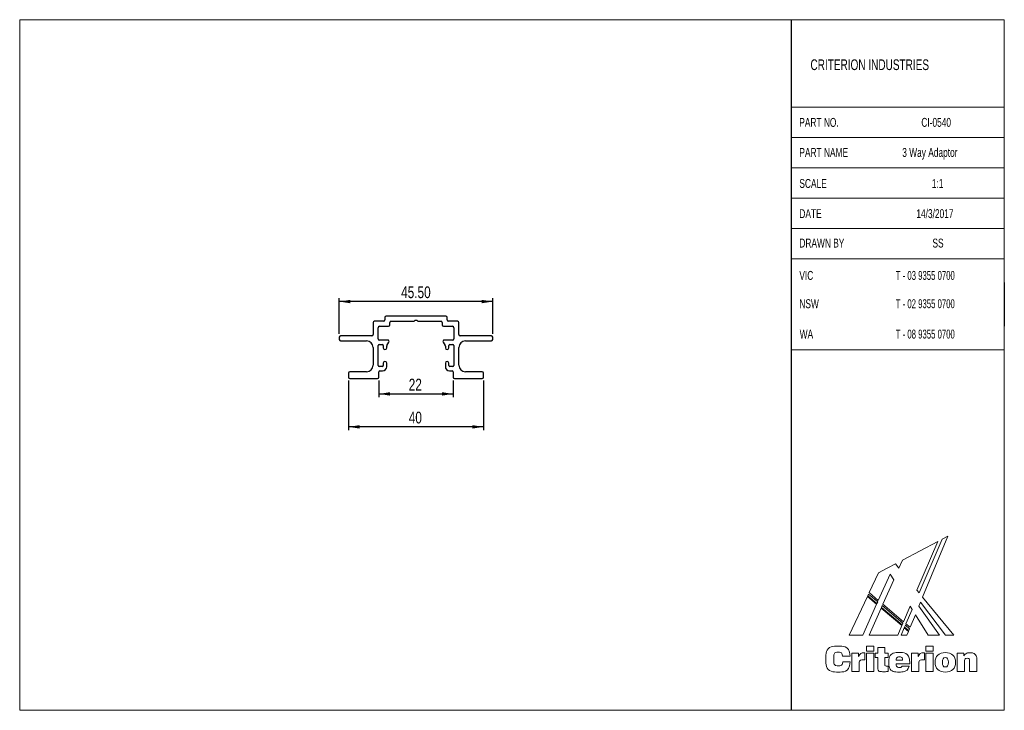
# Model space of a CAD drawing. Header units: millimetres. Extents: x 2 to 295, y 2 to 208.
import ezdxf

# ---------------------------------------------------------------- set-up
doc = ezdxf.new("R2010")
doc.units = ezdxf.units.MM
doc.layers.add('LAYER_1', color=7, linetype='Continuous')
doc.styles.add('SLDTEXTSTYLE0', font='TXT', dxfattribs={"width": 0.7})
doc.styles.add('SLDTEXTSTYLE1', font='TXT', dxfattribs={"width": 0.65})
doc.styles.add('SLDTEXTSTYLE2', font='TXT', dxfattribs={"width": 0.75})
doc.dimstyles.new('SLDDIMSTYLE0', dxfattribs={"dimtxt": 3.5, "dimasz": 3.302, "dimexe": 0, "dimexo": 0.0625, "dimgap": 0.875, "dimtad": 1, "dimrnd": 1e-09, "dimzin": 4, "dimdsep": 46, "dimtxsty": 'SLDTEXTSTYLE2', "dimsah": 1, "dimcen": 0.09, "dimadec": 0, "dimazin": 1, "dimtfac": 1, "dimtofl": 0, "dimtmove": 0, "dimatfit": 3, "dimfxl": 1, "dimfrac": 2, "dimtolj": 1, "dimtzin": 12, "dimarcsym": 0})
doc.dimstyles.new('SLDDIMSTYLE1', dxfattribs={"dimtxt": 3.5, "dimasz": 3.302, "dimexe": 0, "dimexo": 0.0625, "dimgap": 0.875, "dimtad": 1, "dimrnd": 1e-09, "dimzin": 12, "dimdsep": 46, "dimtxsty": 'SLDTEXTSTYLE2', "dimsah": 1, "dimcen": 0.09, "dimadec": 0, "dimazin": 3, "dimtfac": 1, "dimtofl": 0, "dimtmove": 0, "dimatfit": 3, "dimfxl": 1, "dimfrac": 2, "dimtolj": 1, "dimtzin": 12, "dimarcsym": 0})

# ---------------------------------------------------------------- blocks, each defined once
blk = doc.blocks.new('Block2_1')
at = {"color": 250, "linetype": 'Continuous', "lineweight": 18, "true_color": 0x191924}
for p, q in [((33.25, 38.78), (22.77, 33.23)), ((33.25, 38.78), (22.77, 33.23)), ((27.07, 24.3), (33.25, 38.78)), ((27.07, 24.3), (33.25, 38.78)), ((34.56, 39.46), (27.73, 23.5)), ((34.56, 39.46), (27.73, 23.5)), ((28.74, 22.26), (36.18, 40.32)), ((28.74, 22.26), (36.18, 40.32)), ((36.18, 40.32), (34.56, 39.46)), ((36.18, 40.32), (34.56, 39.46)), ((22.77, 33.23), (21.71, 30.84)), ((22.77, 33.23), (21.71, 30.84)), ((15.65, 29.46), (12.9, 23.57)), ((15.65, 29.46), (12.9, 23.57)), ((18.04, 30.73), (15.65, 29.46)), ((18.04, 30.73), (15.65, 29.46)), ((19.25, 31.37), (18.04, 30.73)), ((19.25, 31.37), (18.04, 30.73)), ((19.91, 31.72), (19.25, 31.37)), ((19.91, 31.72), (19.25, 31.37)), ((19.25, 31.37), (19.25, 31.37)), ((19.25, 31.37), (19.25, 31.37)), ((20.66, 32.12), (19.91, 31.72)), ((20.66, 32.12), (19.91, 31.72)), ((21.71, 30.84), (20.66, 32.12)), ((21.71, 30.84), (20.66, 32.12)), ((15.6, 21.29), (19.07, 29.08)), ((15.6, 21.29), (19.07, 29.08)), ((20.16, 27.34), (16.96, 20.14)), ((20.16, 27.34), (16.96, 20.14)), ((19.07, 29.08), (20.16, 27.34)), ((19.07, 29.08), (20.16, 27.34)), ((12.9, 23.57), (15.6, 21.29)), ((12.9, 23.57), (15.6, 21.29)), ((27.73, 23.5), (27.07, 24.3)), ((27.73, 23.5), (27.07, 24.3)), ((12.37, 22.43), (7, 10.92)), ((12.37, 22.43), (7, 10.92)), ((15.08, 20.13), (12.37, 22.43)), ((15.08, 20.13), (12.37, 22.43)), ((12.72, 23.17), (12.47, 22.64)), ((12.72, 23.17), (12.47, 22.64)), ((12.47, 22.64), (15.18, 20.35)), ((12.47, 22.64), (15.18, 20.35)), ((15.42, 20.88), (12.72, 23.17)), ((15.42, 20.88), (12.72, 23.17)), ((15.18, 20.35), (15.42, 20.88)), ((15.18, 20.35), (15.42, 20.88)), ((27.64, 19.57), (28.13, 20.75)), ((27.64, 19.57), (28.13, 20.75)), ((28.13, 20.75), (35.5, 10.92)), ((28.13, 20.75), (35.5, 10.92)), ((38.03, 10.92), (28.74, 22.26)), ((38.03, 10.92), (28.74, 22.26)), ((10.98, 10.92), (15.08, 20.13)), ((10.98, 10.92), (15.08, 20.13)), ((16.44, 18.98), (12.86, 10.92)), ((16.44, 18.98), (12.86, 10.92)), ((22.57, 13.79), (16.44, 18.98)), ((22.57, 13.79), (16.44, 18.98)), ((16.78, 19.73), (16.54, 19.2)), ((16.78, 19.73), (16.54, 19.2)), ((16.54, 19.2), (22.67, 14.01)), ((16.54, 19.2), (22.67, 14.01)), ((22.9, 14.55), (16.78, 19.73)), ((22.9, 14.55), (16.78, 19.73)), ((16.96, 20.14), (23.07, 14.95)), ((16.96, 20.14), (23.07, 14.95)), ((23.07, 14.95), (25.03, 19.53)), ((23.07, 14.95), (25.03, 19.53)), ((25.62, 18.58), (23.81, 14.34)), ((25.62, 18.58), (23.81, 14.34)), ((25.03, 19.53), (25.62, 18.58)), ((25.03, 19.53), (25.62, 18.58)), ((33.78, 10.92), (27.64, 19.57)), ((33.78, 10.92), (27.64, 19.57)), ((25.06, 13.29), (26.59, 17.03)), ((25.06, 13.29), (26.59, 17.03)), ((26.59, 17.03), (30.4, 10.92)), ((26.59, 17.03), (30.4, 10.92)), ((21.35, 10.92), (22.57, 13.79)), ((21.35, 10.92), (22.57, 13.79)), ((23.3, 13.15), (22.35, 10.92)), ((23.3, 13.15), (22.35, 10.92)), ((22.67, 14.01), (22.9, 14.55)), ((22.67, 14.01), (22.9, 14.55)), ((24.56, 12.08), (23.3, 13.15)), ((24.56, 12.08), (23.3, 13.15)), ((23.63, 13.93), (23.4, 13.37)), ((23.63, 13.93), (23.4, 13.37)), ((23.4, 13.37), (24.65, 12.31)), ((23.4, 13.37), (24.65, 12.31)), ((24.88, 12.87), (23.63, 13.93)), ((24.88, 12.87), (23.63, 13.93)), ((23.81, 14.34), (25.06, 13.29)), ((23.81, 14.34), (25.06, 13.29)), ((24.08, 10.92), (24.56, 12.08)), ((24.08, 10.92), (24.56, 12.08)), ((24.65, 12.31), (24.88, 12.87)), ((24.65, 12.31), (24.88, 12.87)), ((7, 10.92), (10.98, 10.92)), ((7, 10.92), (10.98, 10.92)), ((12.86, 10.92), (21.35, 10.92)), ((12.86, 10.92), (21.35, 10.92)), ((22.35, 10.92), (24.08, 10.92)), ((22.35, 10.92), (24.08, 10.92)), ((30.4, 10.92), (33.78, 10.92)), ((30.4, 10.92), (33.78, 10.92)), ((35.5, 10.92), (38.03, 10.92)), ((35.5, 10.92), (38.03, 10.92)), ((12.07, 7.71), (14.23, 7.71)), ((12.07, 6.16), (12.07, 7.71)), ((14.23, 6.16), (12.07, 6.16)), ((14.23, 7.71), (14.23, 6.16)), ((15.41, 5.61), (15.41, 7.28)), ((15.41, 7.28), (17.54, 7.28)), ((17.54, 7.28), (17.54, 5.61)), ((29.72, 7.71), (31.89, 7.71)), ((29.72, 6.16), (29.72, 7.71)), ((31.89, 6.16), (29.72, 6.16)), ((31.89, 7.71), (31.89, 6.16)), ((7.25, 4.75), (5, 4.75)), ((5.06, 3.04), (7.29, 3.04)), ((7.77, 5.61), (9.75, 5.61)), ((7.77, 0.2), (7.77, 5.61)), ((9.75, 5.61), (9.75, 4.62)), ((11.43, 5.75), (11.63, 5.75)), ((11.63, 5.75), (11.63, 3.6)), ((12.07, 5.61), (14.23, 5.61)), ((12.07, 0.2), (12.07, 5.61)), ((14.23, 5.61), (14.23, 0.2)), ((14.64, 4.37), (14.64, 5.61)), ((14.64, 5.61), (15.41, 5.61)), ((15.41, 4.37), (14.64, 4.37)), ((15.41, 1.66), (15.41, 4.37)), ((17.54, 5.61), (18.55, 5.61)), ((18.55, 4.37), (17.54, 4.37)), ((17.54, 4.37), (17.54, 2.21)), ((18.55, 5.61), (18.55, 4.37)), ((20.89, 3.51), (22.81, 3.51)), ((25.43, 5.61), (27.41, 5.61)), ((25.43, 0.2), (25.43, 5.61)), ((27.41, 5.61), (27.41, 4.62)), ((29.09, 5.75), (29.28, 5.75)), ((29.28, 5.75), (29.28, 3.6)), ((29.72, 5.61), (31.89, 5.61)), ((29.72, 0.2), (29.72, 5.61)), ((31.89, 5.61), (31.89, 0.2)), ((39.01, 5.61), (40.96, 5.61)), ((39.01, 0.2), (39.01, 5.61)), ((40.96, 5.61), (40.96, 4.82)), ((41.16, 2.99), (41.16, 0.2)), ((42.69, 0.2), (42.69, 3)), ((44.84, 3.01), (44.84, 0.2)), ((9.93, 0.2), (7.77, 0.2)), ((9.93, 2.42), (9.93, 0.2)), ((14.23, 0.2), (12.07, 0.2)), ((18.57, 1.72), (18.57, 0.16)), ((24.93, 2.43), (20.89, 2.43)), ((22.7, 1.8), (24.75, 1.8)), ((24.93, 2.56), (24.93, 2.43)), ((27.58, 0.2), (25.43, 0.2)), ((27.58, 2.42), (27.58, 0.2)), ((31.89, 0.2), (29.72, 0.2)), ((41.16, 0.2), (39.01, 0.2)), ((44.84, 0.2), (42.69, 0.2))]:
    blk.add_line(p, q, dxfattribs=at)
for points in [[(7.29, 3.04), (7.16, 1.12), (5.89, 0), (3.78, 0), (1.43, 0), (0, 1.48), (0, 3.86), (0, 6.25), (1.44, 7.72), (3.73, 7.72), (5.85, 7.72), (7.11, 6.65), (7.25, 4.75)], [(5, 4.75), (4.93, 5.5), (4.51, 5.88), (3.76, 5.88), (2.83, 5.88), (2.37, 5.21), (2.37, 3.86), (2.37, 2.52), (2.87, 1.83), (3.82, 1.83), (4.54, 1.83), (4.99, 2.26), (5.06, 3.04)], [(9.75, 4.62), (10.04, 5.42), (10.56, 5.75), (11.43, 5.75)], [(11.63, 3.6), (11.47, 3.62), (11.32, 3.63), (11.19, 3.63), (10.32, 3.63), (9.93, 3.26), (9.93, 2.42)], [(24.75, 1.8), (24.46, 0.63), (23.44, 0.01), (21.77, 0.01), (19.9, 0.01), (18.74, 1.14), (18.74, 2.86), (18.74, 4.67), (19.93, 5.8), (21.85, 5.8), (23.76, 5.8), (24.93, 4.6), (24.93, 2.56)], [(22.81, 3.51), (22.77, 4.18), (22.44, 4.52), (21.83, 4.52), (21.27, 4.52), (20.92, 4.15), (20.89, 3.51)], [(27.41, 4.62), (27.7, 5.42), (28.21, 5.75), (29.09, 5.75)], [(29.28, 3.6), (29.12, 3.62), (28.98, 3.63), (28.85, 3.63), (27.98, 3.63), (27.58, 3.26), (27.58, 2.42)], [(40.96, 4.82), (41.46, 5.45), (42.07, 5.75), (42.86, 5.75), (43.52, 5.75), (44.04, 5.53), (44.39, 5.1), (44.81, 4.6), (44.84, 3.95), (44.84, 3.01)], [(42.69, 3), (42.69, 3.75), (42.55, 4.08), (41.96, 4.08), (41.42, 4.08), (41.16, 3.73), (41.16, 2.99)], [(18.57, 0.16), (18.1, 0.13), (17.65, 0.11), (17.24, 0.11), (15.9, 0.11), (15.41, 0.49), (15.41, 1.66)], [(17.54, 2.21), (17.54, 1.82), (17.75, 1.71), (18.27, 1.71)], [(18.27, 1.71), (18.36, 1.71), (18.46, 1.71), (18.57, 1.72)], [(20.89, 2.43), (20.92, 1.74), (21.27, 1.35), (21.89, 1.35), (22.31, 1.35), (22.59, 1.52), (22.7, 1.8)]]:
    blk.add_open_spline(points, degree=3, dxfattribs=at)
for points, knots in [([(35.48, 0.01), (33.57, 0.01), (32.42, 1.12), (32.42, 2.91), (32.42, 4.7), (33.57, 5.8), (35.48, 5.8)], [2, 2, 2, 2, 3, 3, 3, 4, 4, 4, 4]), ([(35.48, 4.31), (34.82, 4.31), (34.59, 3.87), (34.59, 2.91), (34.59, 1.95), (34.82, 1.51), (35.48, 1.51)], [2, 2, 2, 2, 3, 3, 3, 4, 4, 4, 4]), ([(35.48, 5.8), (37.38, 5.8), (38.53, 4.7), (38.53, 2.91), (38.53, 1.12), (37.38, 0.01), (35.48, 0.01)], [0, 0, 0, 0, 1, 1, 1, 2, 2, 2, 2]), ([(35.48, 1.51), (36.13, 1.51), (36.37, 1.95), (36.37, 2.91), (36.37, 3.87), (36.13, 4.31), (35.48, 4.31)], [0, 0, 0, 0, 1, 1, 1, 2, 2, 2, 2])]:
    blk.add_open_spline(points, degree=3, knots=knots, dxfattribs=at)
blk = doc.blocks.new('_D')
at = {"layer": 'LAYER_1', "color": 1}
for p, q in [((97.29, 114.28), (97.29, 124.83)), ((142.79, 123.83), (97.29, 123.83)), ((142.79, 114.28), (142.79, 124.83))]:
    blk.add_line(p, q, dxfattribs=at)
for points in [[(97.29, 123.83), (100.59, 123.32), (100.59, 124.34)], [(142.79, 123.83), (139.48, 124.34), (139.48, 123.32)]]:
    blk.add_solid(points, dxfattribs=at)
at = {"layer": 'LAYER_1', "color": 1, "insert": (115.61, 128.34), "char_height": 3.5, "attachment_point": 1, "style": 'SLDTEXTSTYLE2'}
blk.add_mtext('45.50', dxfattribs=at)
blk = doc.blocks.new('_D_1')
at = {"layer": 'LAYER_1', "color": 1}
for p, q in [((100.04, 100.38), (100.04, 85.64)), ((140.04, 100.38), (140.04, 85.64)), ((140.04, 86.64), (100.04, 86.64))]:
    blk.add_line(p, q, dxfattribs=at)
for points in [[(100.04, 86.64), (103.34, 86.13), (103.34, 87.15)], [(140.04, 86.64), (136.73, 87.15), (136.73, 86.13)]]:
    blk.add_solid(points, dxfattribs=at)
at = {"layer": 'LAYER_1', "color": 1, "insert": (117.88, 91.15), "char_height": 3.5, "attachment_point": 1, "style": 'SLDTEXTSTYLE2'}
blk.add_mtext('40', dxfattribs=at)
blk = doc.blocks.new('_D_2')
at = {"layer": 'LAYER_1', "color": 1}
for p, q in [((109.04, 100.38), (109.04, 95.42)), ((131.04, 100.38), (131.04, 95.42)), ((109.04, 96.42), (131.04, 96.42))]:
    blk.add_line(p, q, dxfattribs=at)
for points in [[(109.04, 96.42), (112.34, 95.91), (112.34, 96.93)], [(131.04, 96.42), (127.73, 96.93), (127.73, 95.91)]]:
    blk.add_solid(points, dxfattribs=at)
at = {"layer": 'LAYER_1', "color": 1, "insert": (117.88, 100.93), "char_height": 3.5, "attachment_point": 1, "style": 'SLDTEXTSTYLE2'}
blk.add_mtext('22', dxfattribs=at)

msp = doc.modelspace()

# ---------------------------------------------------------------- linework, layer by layer
at = {"color": 7, "linetype": 'Continuous', "lineweight": 18}
for p, q in [((2.5, 207.5), (294.51, 207.5)), ((2.5, 207.5), (2.5, 2.5)), ((294.51, 207.5), (294.51, 2.5)), ((231.292, 181.5), (294.51, 181.5)), ((231.292, 172.5), (294.51, 172.5)), ((231.292, 163.5), (294.51, 163.5)), ((231.292, 154.5), (294.51, 154.5)), ((231.292, 145.5), (294.51, 145.5)), ((231.292, 136.5), (294.51, 136.5)), ((294.51, 116.5), (294.51, 103.5)), ((231.292, 109.5), (294.51, 109.5)), ((2.5, 2.5), (294.51, 2.5))]:
    msp.add_line(p, q, dxfattribs=at)
at = {"color": 7, "linetype": 'Continuous', "lineweight": 25}
for p, q in [((107.335, 117.579), (107.335, 114.079)), ((110.385, 117.979), (107.735, 117.979)), ((110.785, 119.079), (110.785, 118.379)), ((128.885, 119.479), (111.185, 119.479)), ((112.285, 116.879), (112.285, 117.579)), ((112.685, 117.979), (119.319, 117.979)), ((119.602, 118.096), (119.785, 118.279)), ((119.785, 118.279), (120.285, 118.279)), ((120.285, 118.279), (120.468, 118.096)), ((120.751, 117.979), (127.385, 117.979)), ((127.785, 117.579), (127.785, 116.879)), ((129.285, 118.379), (129.285, 119.079)), ((132.335, 117.979), (129.685, 117.979)), ((132.735, 114.079), (132.735, 117.579)), ((108.835, 112.779), (108.835, 116.079)), ((109.235, 116.479), (111.885, 116.479)), ((128.185, 116.479), (130.835, 116.479)), ((131.235, 116.079), (131.235, 112.779)), ((97.285, 113.279), (97.285, 112.579)), ((106.935, 113.679), (97.685, 113.679)), ((97.685, 112.179), (105.335, 112.179)), ((109.135, 111.079), (110.035, 111.079)), ((111.635, 112.379), (109.235, 112.379)), ((111.389, 110.753), (111.982, 111.779)), ((128.089, 111.779), (128.682, 110.753)), ((130.835, 112.379), (128.435, 112.379)), ((130.035, 111.079), (130.935, 111.079)), ((142.385, 113.679), (133.135, 113.679)), ((134.735, 112.179), (142.385, 112.179)), ((142.785, 112.579), (142.785, 113.279)), ((107.335, 110.179), (107.335, 104.979)), ((108.835, 104.879), (108.835, 110.779)), ((110.335, 110.779), (110.335, 110.079)), ((111.335, 110.079), (111.335, 110.553)), ((128.735, 110.553), (128.735, 110.079)), ((129.735, 110.079), (129.735, 110.779)), ((131.235, 110.779), (131.235, 104.879)), ((132.735, 104.979), (132.735, 110.179)), ((110.335, 105.579), (110.335, 104.879)), ((111.335, 104.479), (111.335, 105.579)), ((128.735, 105.579), (128.735, 104.479)), ((129.735, 104.879), (129.735, 105.579)), ((100.035, 102.579), (100.035, 101.379)), ((105.335, 102.979), (100.435, 102.979)), ((109.035, 101.379), (109.035, 102.979)), ((110.035, 104.579), (109.135, 104.579)), ((109.335, 103.279), (110.135, 103.279)), ((129.935, 103.279), (130.735, 103.279)), ((130.935, 104.579), (130.035, 104.579)), ((131.035, 102.979), (131.035, 101.379)), ((139.635, 102.979), (134.735, 102.979)), ((140.035, 101.379), (140.035, 102.579)), ((100.435, 100.979), (108.635, 100.979)), ((131.435, 100.979), (139.635, 100.979))]:
    msp.add_line(p, q, dxfattribs=at)
for centre, radius, start, end in [((107.735, 117.579), 0.4, 90, 180), ((110.385, 118.379), 0.4, 270, 360), ((111.185, 119.079), 0.4, 90, 180), ((111.885, 116.879), 0.4, 270, 0), ((112.685, 117.579), 0.4, 90, 180), ((119.319, 118.379), 0.4, 270, 315), ((120.751, 118.379), 0.4, 225, 270), ((127.385, 117.579), 0.4, 360, 90), ((128.185, 116.879), 0.4, 180, 270), ((128.885, 119.079), 0.4, 360, 90), ((129.685, 118.379), 0.4, 180, 270), ((132.335, 117.579), 0.4, 360, 90), ((106.935, 114.079), 0.4, 270, 360), ((109.235, 116.079), 0.4, 90, 180), ((130.835, 116.079), 0.4, 360, 90), ((133.135, 114.079), 0.4, 180, 270), ((97.685, 113.279), 0.4, 90, 180), ((97.685, 112.579), 0.4, 180, 270), ((105.335, 110.179), 2, 0, 90), ((109.235, 112.779), 0.4, 180, 270), ((109.135, 110.779), 0.3, 90, 180), ((110.035, 110.779), 0.3, 0, 90), ((111.635, 111.979), 0.4, 330, 90), ((128.435, 111.979), 0.4, 90, 210), ((130.035, 110.779), 0.3, 90, 180), ((130.835, 112.779), 0.4, 270, 0), ((130.935, 110.779), 0.3, 0, 90), ((134.735, 110.179), 2, 90, 180), ((142.385, 113.279), 0.4, 360, 90), ((142.385, 112.579), 0.4, 270, 0), ((110.835, 110.079), 0.5, 180, 0), ((111.735, 110.553), 0.4, 150, 180), ((128.335, 110.553), 0.4, 360, 30), ((129.235, 110.079), 0.5, 180, 0), ((110.835, 105.579), 0.5, 0, 180), ((129.235, 105.579), 0.5, 0, 180), ((100.435, 102.579), 0.4, 90, 180), ((105.335, 104.979), 2, 270, 0), ((109.135, 104.879), 0.3, 180, 270), ((109.335, 102.979), 0.3, 90, 180), ((110.035, 104.879), 0.3, 270, 0), ((110.135, 104.479), 1.2, 270, 0), ((129.935, 104.479), 1.2, 180, 270), ((130.035, 104.879), 0.3, 180, 270), ((130.735, 102.979), 0.3, 360, 90), ((130.935, 104.879), 0.3, 270, 0), ((134.735, 104.979), 2, 180, 270), ((139.635, 102.579), 0.4, 0, 90), ((100.435, 101.379), 0.4, 180, 270), ((108.635, 101.379), 0.4, 270, 0), ((131.435, 101.379), 0.4, 180, 270), ((139.635, 101.379), 0.4, 270, 0)]:
    msp.add_arc(centre, radius, start, end, dxfattribs=at)
at = {"layer": 'LAYER_1', "color": 3, "true_color": 0x00ff00}
for p, q in [((231.292, 207.5), (231.292, 2.5)), ((294.51, 129.5), (294.51, 116.5))]:
    msp.add_line(p, q, dxfattribs=at)

# ---------------------------------------------------------------- block references
at = {"color": 7, "linetype": 'Continuous'}
msp.add_blockref('Block2_1', (241.542, 13.855), dxfattribs=at)

# ---------------------------------------------------------------- texts
at = {"color": 3, "linetype": 'Continuous', "lineweight": 0, "true_color": 0x00ff00, "attachment_point": 1, "style": 'SLDTEXTSTYLE0'}
for s, insert, char_height in [('CRITERION INDUSTRIES', (237.019, 195.719), 3.175), ('PART NO.', (233.704, 178.341), 2.6458), ('CI-0540', (269.899, 178.341), 2.6458), ('PART NAME', (233.729, 169.418), 2.6458), ('3 Way Adaptor', (264.245, 169.418), 2.64583), ('SCALE', (233.729, 160.21), 2.6458), ('1:1', (273.018, 160.21), 2.6458)]:
    msp.add_mtext(s, dxfattribs=dict(at, insert=insert, char_height=char_height))
at = {"color": 7, "linetype": 'Continuous', "lineweight": 0, "attachment_point": 1}
for s, insert, char_height, style in [('VIC', (233.729, 132.914), 2.6458, 'SLDTEXTSTYLE0'), ('T - 03 9355 0700', (262.312, 132.914), 2.64583, 'SLDTEXTSTYLE1'), ('NSW', (233.729, 124.513), 2.6458, 'SLDTEXTSTYLE0'), ('T - 02 9355 0700', (262.312, 124.513), 2.64583, 'SLDTEXTSTYLE1'), ('WA', (233.827, 115.501), 2.6458, 'SLDTEXTSTYLE0'), ('T - 08 9355 0700', (262.312, 115.501), 2.64583, 'SLDTEXTSTYLE1')]:
    msp.add_mtext(s, dxfattribs=dict(at, insert=insert, char_height=char_height, style=style))
at = {"layer": 'LAYER_1', "color": 3, "true_color": 0x00ff00, "char_height": 2.6458, "attachment_point": 1, "style": 'SLDTEXTSTYLE0'}
for s, insert in [('DATE', (233.729, 151.253)), ('14/3/2017', (268.424, 151.253)), ('DRAWN BY', (233.729, 142.514)), ('SS', (273.199, 142.514))]:
    msp.add_mtext(s, dxfattribs=dict(at, insert=insert))

# ---------------------------------------------------------------- dimensions: what is measured, and where the dimension line sits
at = {"layer": 'LAYER_1', "color": 1}
for base, p1, p2, dimstyle, picture, middle in [((97.285, 123.83), (142.785, 113.279), (97.285, 113.279), 'SLDDIMSTYLE0', '_D', (121.432, 123.83)), ((100.035, 86.64), (140.035, 101.379), (100.035, 101.379), 'SLDDIMSTYLE1', '_D_1', (120.47, 86.64)), ((131.035, 96.419), (109.035, 101.379), (131.035, 101.379), 'SLDDIMSTYLE1', '_D_2', (120.47, 96.419))]:
    dim = msp.add_linear_dim(base=base, p1=p1, p2=p2, angle=0, dimstyle=dimstyle, dxfattribs=at)
    dim.commit()
    dim.dimension.update_dxf_attribs({"geometry": picture, "text_midpoint": middle, "dimtype": 160})

doc.saveas('drawing.dxf')
